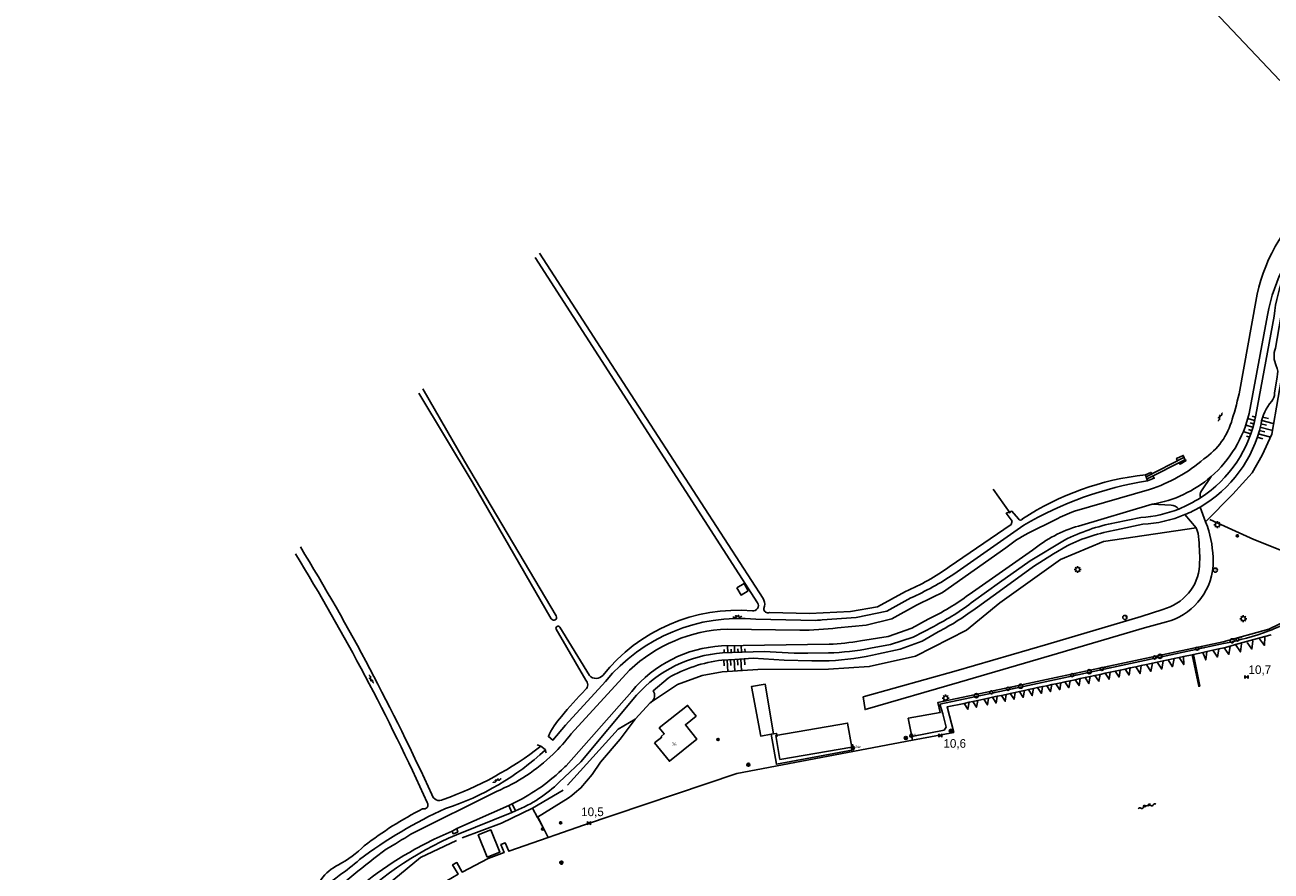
# Model space of a CAD drawing. Header units: millimetres. Extents: x 149344 to 154519, y 463794 to 476271.
# Tile 52 of 70: x 149486 to 149846, y 470307 to 470551. Entities that reach past the tile are written whole.
import ezdxf

# ---------------------------------------------------------------- set-up
doc = ezdxf.new("R2010")
doc.units = ezdxf.units.MM
doc.header["$LTSCALE"] = 4
doc.layers.get('0').update_dxf_attribs({"color": 252, "linetype": 'CONTINUOUS'})
for name, color, linetype in [('Gebouw', 252, 'CONTINUOUS'), ('Huisnummer', 252, 'CONTINUOUS'), ('Kilometrering', 252, 'CONTINUOUS'), ('symbool talud', 252, 'CONTINUOUS'), ('symbool water', 252, 'CONTINUOUS'), ('Topografie', 252, 'CONTINUOUS')]:
    doc.layers.add(name, color=color, linetype=linetype)
doc.styles.add('ISO', font='ISO')
doc.styles.add('rtw_iso', font='iso-rtw.shx')

# ---------------------------------------------------------------- blocks, each defined once
blk = doc.blocks.new('water4')
at = {"linetype": 'Continuous'}
for centre, start, end in [((-0.01, 0.75), 129.7446, 230.2554), ((-0.32, 1.12), 309.7446, 50.2554), ((-0.32, 0.37), 309.7446, 50.2554), ((0.32, 0.01), 129.7446, 230.2554), ((0, 0.38), 309.7446, 50.2554), ((-0.01, -0.74), 129.7446, 230.2554), ((-0.32, -0.37), 309.7446, 50.2554), ((-0.32, -1.12), 309.7446, 50.2554), ((0, -0.37), 309.7446, 50.2554)]:
    blk.add_arc(centre, 0.244, start, end, dxfattribs=at)
blk = doc.blocks.new('talud')
for p, q in [((0, 0.75), (0.5, 0.75)), ((0, 0.5), (1, 0.5)), ((0, 0.25), (0.5, 0.25)), ((0, 0), (1, 0)), ((0, -0.25), (0.5, -0.25)), ((0, -0.5), (1, -0.5)), ((0, -0.75), (0.5, -0.75))]:
    blk.add_line(p, q)
blk = doc.blocks.new('paal')
for radius in [0.45, 0.2]:
    blk.add_circle((0, 0), radius)
blk = doc.blocks.new('lichtmast')
for p, q in [((-0.6, 0), (-1, 0)), ((-0.71, 0.71), (-0.42, 0.42)), ((0, 0.6), (0, 1)), ((0.42, 0.42), (0.71, 0.71)), ((0.6, 0), (1, 0)), ((-0.42, -0.42), (-0.71, -0.71)), ((0, -0.6), (0, -1)), ((0.42, -0.42), (0.71, -0.71))]:
    blk.add_line(p, q)
blk.add_circle((0, 0), 0.6)
blk = doc.blocks.new('kilometerpaal')
for p, q in [((-0.44, 0.44), (0.44, -0.44)), ((-0.44, -0.44), (-0.44, 0.44)), ((0.44, 0.44), (-0.44, -0.44)), ((0.44, -0.44), (0.44, 0.44))]:
    blk.add_line(p, q)
at = {"style": 'rtw_iso'}
blk.add_attdef('KILOMETERPAAL', (0.59, 0.87), '', height=2.5, dxfattribs=at)
blk = doc.blocks.new('boom')
for radius in [0.315, 0.225, 0.135]:
    blk.add_circle((0, 0), radius)
blk = doc.blocks.new('afsl-water')
at = {"color": 0}
blk.add_circle((0, 0), 0.45, dxfattribs=at)
at = {"style": 'ISO'}
blk.add_attdef('AFSL-WATER', (0.7, 0), '', height=0.9, dxfattribs=at)
blk = doc.blocks.new('verklikker')
at = {"color": 0}
blk.add_circle((0, 0), 0.45, dxfattribs=at)
at = {"style": 'ISO'}
blk.add_attdef('VERKLIKKER', (0.7, 0), '', height=0.9, dxfattribs=at)
blk = doc.blocks.new('kolk')
at = {"color": 0}
blk.add_circle((0, 0), 0.6, dxfattribs=at)
at = {"linetype": 'Continuous', "style": 'ISO', "flags": 10}
blk.add_attdef('R', (-0.11, -0.33), '', height=0.8, dxfattribs=at)
blk = doc.blocks.new('water6')
at = {"linetype": 'Continuous'}
for centre, start, end in [((0.16, 1.47), 129.7446, 230.2554), ((-0.47, 2.22), 309.7446, 50.2554), ((-0.47, 0.72), 309.7446, 50.2554), ((0.49, 0), 129.7446, 230.2554), ((-0.14, 0.75), 309.7446, 50.2554), ((0.16, -1.51), 129.7446, 230.2554), ((-0.47, -0.76), 309.7446, 50.2554), ((-0.47, -2.26), 309.7446, 50.2554), ((-0.14, -0.75), 309.7446, 50.2554)]:
    blk.add_arc(centre, 0.488, start, end, dxfattribs=at)

msp = doc.modelspace()

# ---------------------------------------------------------------- linework, layer by layer
at = {"layer": 'Gebouw'}
for points in [[(149691.93, 470388.57), (149694.01, 470389.76)], [(149694.01, 470389.76), (149695.24, 470387.64)], [(149695.24, 470387.64), (149693.15, 470386.43), (149691.93, 470388.57)], [(149668.18, 470343.75), (149670.27, 470345.43), (149670.11, 470345.63), (149670.95, 470346.31), (149669.53, 470348.08), (149677.69, 470354.57), (149680.19, 470351.47), (149677.07, 470348.96), (149680.39, 470344.84), (149672.46, 470338.43), (149668.18, 470343.75)], [(149725.12, 470342.54), (149723.93, 470349.44), (149703.18, 470345.86), (149704.37, 470338.96), (149725.12, 470342.54)], [(149619.86, 470310.7), (149617.26, 470317.15), (149620.9, 470318.62), (149623.51, 470312.17), (149619.86, 470310.7)]]:
    msp.add_lwpolyline(points, dxfattribs=at)
at = {"layer": 'Topografie'}
for p, q in [((149821.01, 470426.21), (149810.19, 470420.65)), ((149821.37, 470425.48), (149810.46, 470420.04)), ((149810.56, 470419.43), (149809.95, 470421.22)), ((149765.99, 470417.03), (149770.89, 470410.07)), ((149702.54, 470346.39), (149701.9, 470346.27)), ((149634.36, 470322.21), (149632.95, 470324.91)), ((149634.42, 470322.24), (149636.16, 470318.92))]:
    msp.add_line(p, q, dxfattribs=at)
for points in [[(149848.74, 470535.08), (149826.44, 470558.83)], [(149819.18, 470425.07), (149818.94, 470425.91), (149820.85, 470426.81), (149821.09, 470426.12), (149821.34, 470425.59), (149821.71, 470425.3), (149819.98, 470424.29), (149819.48, 470424.66)], [(149811.71, 470421.56), (149811.55, 470421.86), (149809.95, 470421.22)], [(149810.56, 470419.43), (149812.47, 470420.18), (149812.08, 470420.75)], [(149825.72, 470411.84), (149827.34, 470407.58)], [(149824.6, 470405.89), (149821.35, 470409.68)], [(149834.43, 470371.71), (149834.06, 470369.29), (149832.7, 470371.24)], [(149837.71, 470372.4), (149837.38, 470370.04), (149835.99, 470372.14)], [(149840.94, 470373.21), (149840.69, 470370.83), (149839.34, 470372.76)], [(149842.85, 470373.77), (149844.33, 470371.91), (149844.42, 470374.46)], [(149815.09, 470367.41), (149814.67, 470365.06), (149813.37, 470367.05)], [(149816.52, 470367.72), (149817.79, 470365.75), (149818.22, 470368.08)], [(149820.95, 470368.66), (149821.01, 470366.34), (149819.67, 470368.39)], [(149823.8, 470369.27), (149825.62, 470360.17), (149825.34, 470360.09), (149823.46, 470369.2)], [(149827.72, 470370.13), (149827.39, 470367.7), (149826.48, 470369.86)], [(149829.37, 470370.5), (149830.72, 470368.54), (149831.11, 470370.88)], [(149799.75, 470364.14), (149799.45, 470362.12), (149798.3, 470363.84)], [(149802.63, 470364.76), (149802.32, 470362.75), (149801.2, 470364.45)], [(149805.55, 470365.38), (149805.23, 470363.34), (149804.1, 470365.07)], [(149807.13, 470365.72), (149808.4, 470363.74), (149808.75, 470366.06)], [(149811.96, 470366.74), (149811.55, 470364.37), (149810.29, 470366.39)], [(149701.9, 470346.27), (149698.86, 470345.69), (149696.15, 470360), (149700.15, 470360.67), (149702.54, 470346.39)], [(149781.46, 470360.26), (149782.56, 470358.58), (149782.91, 470360.57)], [(149785.55, 470361.13), (149785.19, 470359.11), (149784.06, 470360.81)], [(149786.68, 470361.37), (149787.84, 470359.69), (149788.18, 470361.69)], [(149789.61, 470361.99), (149790.76, 470360.29), (149791.05, 470362.3)], [(149793.96, 470362.91), (149793.62, 470360.89), (149792.52, 470362.61)], [(149796.85, 470363.53), (149796.53, 470361.55), (149795.38, 470363.21)], [(149763.23, 470356.38), (149764.32, 470354.7), (149764.65, 470356.68)], [(149767.14, 470357.21), (149766.83, 470355.23), (149765.76, 470356.92)], [(149768.33, 470357.46), (149769.44, 470355.79), (149769.73, 470357.76)], [(149770.87, 470358.01), (149771.99, 470356.33), (149772.28, 470358.31)], [(149773.55, 470358.58), (149774.66, 470356.86), (149774.98, 470358.88)], [(149777.61, 470359.44), (149777.27, 470357.42), (149776.17, 470359.14)], [(149780.25, 470360), (149779.92, 470358.02), (149778.81, 470359.7)], [(149758.99, 470355.47), (149758.67, 470353.48), (149757.56, 470355.16)], [(149760.05, 470355.7), (149761.15, 470354.02), (149761.5, 470356)], [(149650.18, 470334.62), (149652.59, 470338.16), (149658.28, 470344.81), (149662.55, 470350.56)], [(149725.36, 470343.33), (149725.6, 470341.72), (149703.38, 470337.57), (149701.9, 470346.27)], [(149702.54, 470346.39), (149703.42, 470346.47), (149703.58, 470345.57)], [(149634.26, 470343.15), (149635.37, 470342.82)], [(149635.37, 470342.82), (149636.57, 470341.79)], [(149742.49, 470345.59), (149742.7, 470344.49)], [(149636.67, 470341.7), (149636.57, 470341.79)], [(149636.62, 470341.65), (149636.57, 470341.79)], [(149636.9, 470340.89), (149636.62, 470341.65)], [(149634.41, 470322.24), (149643.24, 470327.73), (149644.24, 470328.54), (149645.03, 470329.17), (149646.92, 470330.71), (149650.14, 470334.57)], [(149611.1, 470318.96), (149626.12, 470325.69)], [(149626.12, 470325.69), (149627.07, 470326.15)], [(149634.36, 470322.21), (149634.41, 470322.24)], [(149634.41, 470322.24), (149634.42, 470322.24)], [(149636.16, 470318.92), (149634.41, 470322.24)], [(149609.76, 470318.27), (149611.1, 470318.96)], [(149637.48, 470316.42), (149636.16, 470318.92)], [(149637.48, 470316.42), (149639.64, 470317.17), (149647.66, 470319.94)], [(149560.71, 470269.81), (149562.06, 470269.25), (149575.22, 470280.12), (149574.77, 470280.68), (149575.79, 470281.54), (149576.24, 470280.96), (149585.18, 470288.43), (149596.31, 470296.57), (149594.83, 470298.58), (149595.92, 470299.38), (149597.4, 470297.36), (149601.11, 470299.99), (149606.5, 470302.89), (149611.41, 470305.77), (149609.86, 470308.5), (149611.09, 470309.14), (149612.63, 470306.41), (149620.11, 470310.33), (149624.7, 470312.03), (149623.79, 470314.35), (149625.01, 470314.87), (149626.09, 470312.45), (149637.48, 470316.42)]]:
    msp.add_lwpolyline(points, dxfattribs=at)
for points in [[(149884.14, 470514.82, -0.034613), (149870.69, 470499.84), (149860.71, 470490.58), (149859.13, 470489.02, 0.150018), (149849.08, 470466.71), (149847.47, 470457.81, 0.203334), (149847.75, 470452.64, -0.193651), (149847.95, 470449.5), (149847.21, 470444.76, -0.19247), (149846.41, 470442.42, 0.144156), (149843.34, 470435.9, -0.209486), (149825.72, 470411.84)], [(149876.8, 470512.41, -0.115611), (149880.54, 470513.67), (149874.89, 470506.58), (149868.04, 470500.07), (149857.36, 470490.1, 0.16282), (149847.11, 470467.03), (149841.84, 470438.42, -0.205949), (149825.87, 470414.57)], [(149828.93, 470420.69, 0.15862), (149839.86, 470438.9), (149845.19, 470467.34, -0.148189), (149859.44, 470494.71), (149865.06, 470500.25), (149872.59, 470508.04), (149876.8, 470512.41)], [(149572.39, 470297.82, -0.029694), (149590.65, 470313.01, 0.009317), (149597.78, 470317.35), (149622.53, 470329.72, 0.094141), (149638.87, 470340.47, 0.037458), (149644.07, 470346.34), (149660.97, 470364.74, -0.180883), (149689.15, 470376.64), (149710.09, 470376.28, 0.033619), (149721.03, 470376.99), (149729.28, 470377.74), (149736.67, 470379.61), (149743.81, 470383.57, 0.013812), (149751.35, 470387.23), (149769.62, 470400.11, -0.049796), (149776.08, 470404.32), (149784.04, 470408.27, -0.037717), (149789.42, 470410.65), (149811.16, 470416.97, 0.09988), (149826.85, 470425.79, 0.176669), (149835.02, 470437.23, 0.02141), (149837.21, 470445.63), (149841.79, 470471.27, -0.164979), (149857.81, 470500.3, 0.10909)], [(149633.69, 470483.93), (149651.94, 470455.54), (149697.92, 470384.2, -0.645519), (149696.43, 470381.9, 0.250594), (149653.23, 470363.25, -0.432609), (149649.39, 470363.17), (149640.82, 470377.17, 0.905418), (149639.75, 470376.62), (149648.31, 470361.9, -0.410145), (149648.26, 470359.12, 0.030863), (149641.28, 470351.34, 0.089802), (149637.51, 470345.56), (149638.81, 470344.57), (149642.42, 470348.84), (149654, 470361.51, -0.247026), (149697.41, 470379.51), (149714.77, 470379.12, 0.003393), (149716.54, 470379.26), (149726.39, 470379.95), (149735.23, 470381.82), (149742.17, 470385.6, 0.038776), (149754.58, 470392.47), (149774.81, 470406.61, -0.093335), (149810.56, 470419.43)], [(149809.95, 470421.22, 0.115487), (149774.43, 470408.5, -0.658021), (149773.25, 470408.43), (149771.39, 470410.66), (149769.76, 470410.1), (149771.42, 470407.83), (149771.15, 470406.88), (149753.25, 470394.56, -0.053652), (149740.66, 470387.47), (149732.6, 470383.01), (149724.78, 470381.73), (149712.9, 470381.11), (149701.33, 470381.39, -0.533519), (149699.72, 470382.55), (149699.96, 470383.27, 0.149496), (149699.52, 470385.5), (149655.76, 470453.08), (149634.9, 470485.26)], [(149600.14, 470444.8), (149615.48, 470419.15), (149638.35, 470379.58, 0.965276), (149639.79, 470380.4), (149613.26, 470425.16), (149601.22, 470446.04)], [(149828.93, 470420.69, -0.139657), (149811.9, 470412.71)], [(149825.87, 470414.57, -0.237976), (149826.11, 470416.55), (149828.93, 470420.69)], [(149825.87, 470414.57, -0.04896), (149819.57, 470411.31)], [(149627.07, 470326.15, 0.080268), (149641.32, 470335.9, 0.008256), (149642.6, 470337.15), (149661.57, 470358.61, -0.208692), (149687.46, 470371.74), (149718.62, 470372.24, 0.031079), (149727.68, 470373.22), (149735.66, 470374.51), (149742.45, 470376.89), (149747.15, 470379.44, 0.047345), (149759.01, 470386.61), (149777.36, 470399.44, -0.102066), (149790.66, 470406.39), (149811.9, 470412.71)], [(149819.57, 470411.31, -0.077731), (149808.62, 470408.82), (149801.15, 470407.35, 0.067564), (149786.58, 470402.32), (149776.63, 470396.38), (149767.79, 470390.03), (149760.29, 470384.7, -0.048086), (149748.79, 470377.4), (149742.88, 470374.26), (149736.35, 470372.14), (149730.57, 470371.09, -0.043141), (149718.42, 470369.74), (149712.4, 470369.64), (149708.52, 470369.62), (149699.87, 470370.12), (149693.43, 470369.95), (149687.84, 470369.71, 0.198495), (149662.99, 470357.49), (149646.89, 470338.29), (149642.16, 470333.79), (149640.66, 470332.37, -0.097848), (149628.03, 470324.13)], [(149811.9, 470412.71), (149817.34, 470412.46, -0.18568), (149819.57, 470411.31, 0.18568)], [(149825.72, 470411.84, -0.03282), (149821.35, 470409.68)], [(149821.35, 470409.68, -0.084494), (149809.2, 470406.89), (149801.58, 470405.26, 0.071505), (149787.3, 470400.69), (149783.42, 470398.35), (149777.63, 470394.67), (149768.76, 470388.2), (149761.4, 470382.99, -0.044146), (149750.07, 470375.83), (149745.51, 470373.15), (149739.15, 470370.77), (149732.83, 470369.45, -0.047336), (149718.59, 470367.46), (149713.58, 470367.45), (149705.63, 470367.65), (149696.64, 470368.18), (149691.36, 470367.86), (149687.65, 470367.67, 0.100051), (149672.1, 470362.47), (149667.8, 470358.81, -0.376617), (149667.27, 470355.56)], [(149827.34, 470407.58, -0.033337), (149828.23, 470404.96, -0.078544), (149829.5, 470394.86, -0.161965), (149825.07, 470384.35, -0.148171), (149816.07, 470378.71), (149809.63, 470376.94), (149782.91, 470369.06), (149756.26, 470361.33), (149728.99, 470353.38), (149728.47, 470357.02), (149755.27, 470364.56), (149781.8, 470372.23), (149808.72, 470380.26), (149814.99, 470382.28, 0.154197), (149822.38, 470387.02, 0.164652), (149825.55, 470394.91, 0.042677), (149825.34, 470402.43, 0.098518), (149824.6, 470405.89)], [(149635.37, 470342.82, -0.079571), (149607.13, 470327.35, -0.485612), (149603.83, 470328.82, 0.029907), (149565.89, 470400.37)], [(149636.62, 470341.65, -0.107674), (149607.83, 470324.77, 0.055261), (149582.93, 470310.01, -0.034161), (149577.13, 470305.44, 0.075493), (149569.65, 470298.24, -0.263059), (149576.87, 470308.49, 0.075383), (149584.33, 470314.02, -0.043141), (149601.17, 470324.72, 0.735978), (149602.51, 470326.49, 0.030891), (149564.48, 470398.34)], [(149871.13, 470388.65), (149870.55, 470389.8), (149860.81, 470383.65), (149858.21, 470382.17, -0.031518), (149845.61, 470376.09, -0.038993), (149832.46, 470372.44), (149823.56, 470370.48), (149797.99, 470365.04), (149774.69, 470360.07), (149750.61, 470354.97), (149751.39, 470352.11), (149752.39, 470348.27), (149751.8, 470347.43), (149742.49, 470345.59)], [(149667.27, 470355.56, -0.047226), (149666.88, 470355.3)], [(149636.67, 470341.7, -0.000234), (149636.62, 470341.65)], [(149626.98, 470323.62), (149610.95, 470317.17, 0.106596), (149578.67, 470294.65), (149561.25, 470277.73, -0.024129), (149531.45, 470251.4), (149523.06, 470244.68), (149512.92, 470236.8), (149502.71, 470227.81), (149494.92, 470220.51), (149486.32, 470212.89)], [(149530.56, 470254.05), (149540.41, 470261.81), (149546.21, 470266.84, 0.016783), (149559.2, 470278.66), (149575.63, 470295.22, -0.075726), (149598.97, 470313.01), (149604.54, 470315.93), (149609.76, 470318.27)]]:
    msp.add_lwpolyline(points, format="xyb", dxfattribs=at)
at = {"layer": 'Topografie', "flags": 128}
for points in [[(149827.34, 470407.58), (149835.18, 470415.62), (149840.81, 470421.75), (149843.7, 470426.82), (149846.45, 470432.94), (149850.07, 470454.15), (149852.86, 470472.85), (149856.65, 470481.47), (149862.26, 470488.24), (149872.51, 470496.19), (149877.33, 470499.83), (149882.65, 470506.12), (149886.52, 470512.53)], [(149871.34, 470390.86), (149850.21, 470398.96), (149841.26, 470402.46), (149828.5, 470408.32)], [(149824.6, 470405.89), (149797.79, 470401.92), (149785.46, 470396.69), (149767.94, 470384.21), (149758.27, 470376.31), (149743.56, 470368.81), (149730.2, 470365.78), (149718.42, 470365), (149698.04, 470364.98), (149687.7, 470364.29), (149681.92, 470363.21), (149674.79, 470360.63), (149667.27, 470355.56)], [(149742.49, 470345.59), (149741.44, 470350.84), (149750.71, 470352.54), (149749.96, 470355.38), (149774.64, 470360.6), (149798.06, 470365.61), (149832.35, 470372.97), (149845.59, 470376.63), (149858.1, 470382.67), (149871.34, 470390.86)], [(149846.27, 470374.97), (149844.42, 470374.46)], [(149832.7, 470371.24), (149831.11, 470370.88)], [(149834.43, 470371.71), (149832.7, 470371.24)], [(149832.7, 470371.24), (149832.7, 470371.24)], [(149835.99, 470372.14), (149834.43, 470371.71)], [(149844.42, 470374.46), (149835.99, 470372.14)], [(149815.09, 470367.41), (149813.37, 470367.05)], [(149816.52, 470367.72), (149815.09, 470367.41)], [(149818.22, 470368.08), (149816.52, 470367.72)], [(149819.67, 470368.39), (149818.22, 470368.08)], [(149820.95, 470368.66), (149819.67, 470368.39)], [(149823.46, 470369.2), (149820.95, 470368.66)], [(149823.8, 470369.27), (149823.46, 470369.2)], [(149826.48, 470369.86), (149823.8, 470369.27)], [(149827.72, 470370.13), (149826.48, 470369.86)], [(149829.37, 470370.5), (149827.72, 470370.13)], [(149831.11, 470370.88), (149829.37, 470370.5)], [(149798.3, 470363.84), (149796.85, 470363.53)], [(149799.75, 470364.14), (149798.3, 470363.84)], [(149801.2, 470364.45), (149799.75, 470364.14)], [(149802.63, 470364.76), (149801.2, 470364.45)], [(149804.1, 470365.07), (149802.63, 470364.76)], [(149805.55, 470365.38), (149804.1, 470365.07)], [(149807.13, 470365.72), (149805.55, 470365.38)], [(149808.75, 470366.06), (149807.13, 470365.72)], [(149810.29, 470366.39), (149808.75, 470366.06)], [(149811.96, 470366.74), (149810.29, 470366.39)], [(149813.37, 470367.05), (149811.96, 470366.74)], [(149781.46, 470360.26), (149780.25, 470360)], [(149782.91, 470360.57), (149781.46, 470360.26)], [(149784.06, 470360.81), (149782.91, 470360.57)], [(149785.55, 470361.13), (149784.06, 470360.81)], [(149786.68, 470361.37), (149785.55, 470361.13)], [(149788.18, 470361.69), (149786.68, 470361.37)], [(149789.61, 470361.99), (149788.18, 470361.69)], [(149791.05, 470362.3), (149789.61, 470361.99)], [(149792.52, 470362.61), (149791.05, 470362.3)], [(149793.96, 470362.91), (149792.52, 470362.61)], [(149795.38, 470363.21), (149793.96, 470362.91)], [(149796.85, 470363.53), (149795.38, 470363.21)], [(149764.65, 470356.68), (149763.23, 470356.38)], [(149765.76, 470356.92), (149764.65, 470356.68)], [(149767.14, 470357.21), (149765.76, 470356.92)], [(149768.33, 470357.46), (149767.14, 470357.21)], [(149769.73, 470357.76), (149768.33, 470357.46)], [(149770.87, 470358.01), (149769.73, 470357.76)], [(149772.28, 470358.31), (149770.87, 470358.01)], [(149773.55, 470358.58), (149772.28, 470358.31)], [(149774.98, 470358.88), (149773.55, 470358.58)], [(149776.17, 470359.14), (149774.98, 470358.88)], [(149777.61, 470359.44), (149776.17, 470359.14)], [(149778.81, 470359.7), (149777.61, 470359.44)], [(149780.25, 470360), (149778.81, 470359.7)], [(149666.87, 470355.29), (149662.55, 470350.56)], [(149666.88, 470355.3), (149666.87, 470355.29)], [(149667.27, 470355.56), (149666.88, 470355.3)], [(149757.56, 470355.16), (149752.64, 470354.11), (149754.58, 470346.73), (149742.7, 470344.49)], [(149758.99, 470355.47), (149757.56, 470355.16)], [(149760.05, 470355.7), (149758.99, 470355.47)], [(149761.5, 470356), (149760.05, 470355.7)], [(149763.23, 470356.38), (149761.5, 470356)], [(149662.55, 470350.56), (149657.68, 470347.69), (149643.06, 470331.52)], [(149742.7, 470344.49), (149691.98, 470334.93), (149647.66, 470319.94)], [(149632.95, 470324.91), (149641.74, 470330.06)], [(149612.65, 470316.3), (149623.97, 470320.56), (149632.95, 470324.91)], [(149626.12, 470325.69), (149626.98, 470323.62)], [(149626.98, 470323.62), (149628.03, 470324.13)], [(149628.03, 470324.13), (149627.07, 470326.15)], [(149611.1, 470318.96), (149611.33, 470317.96), (149610.02, 470317.5), (149609.76, 470318.27)], [(149574.24, 470288.24), (149589, 470301.11), (149600.55, 470310.63), (149610.99, 470315.52)]]:
    msp.add_lwpolyline(points, dxfattribs=at)

# ---------------------------------------------------------------- block references
at = {"layer": 'Kilometrering', "linetype": 'Continuous'}
msp.add_blockref('kilometerpaal', (149839.14, 470362.77), dxfattribs=at).add_auto_attribs({'KILOMETERPAAL': '10,7'})
ref = msp.add_blockref('kilometerpaal', (149750.67, 470345.88), dxfattribs=at)
ref.add_attrib('KILOMETERPAAL', '10,6', (149751.62, 470342.33), dxfattribs={"layer": '0', "height": 2.5, "style": 'rtw_iso'})
ref = msp.add_blockref('kilometerpaal', (149649.26, 470320.54), dxfattribs=at)
ref.add_attrib('KILOMETERPAAL', '10,5', (149646.99, 470322.58), dxfattribs={"layer": '0', "height": 2.5, "style": 'rtw_iso'})
at = {"layer": 'symbool talud', "yscale": 4}
for p, xscale, zscale, rotation in [((149840.88, 470434.97), 1.957929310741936, 1.957929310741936, 164.3280482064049), ((149843.02, 470434.97), 3.425170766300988, 3.425170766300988, 344.8840954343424), ((149691.31, 470369.85), 1.972288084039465, 1.972288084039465, 92.35121013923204), ((149691.14, 470367.87), 3.453462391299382, 3.453462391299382, 273.1496232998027)]:
    msp.add_blockref('talud', p, dxfattribs=dict(at, xscale=xscale, zscale=zscale, rotation=rotation))
at = {"layer": 'symbool water'}
for p, rotation in [((149831.46, 470437.94), 152.7792870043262), ((149692.08, 470380.26), 94.30731068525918), ((149586.27, 470362.15), 207.7319884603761), ((149622.63, 470332.91), 114.8965017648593)]:
    msp.add_blockref('water4', p, dxfattribs=dict(at, rotation=rotation))
at = {"layer": 'symbool water', "linetype": 'Continuous', "rotation": 104.7766732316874}
msp.add_blockref('water6', (149810.36, 470325.52), dxfattribs=at)
at = {"layer": 'Topografie', "linetype": 'Continuous'}
for name, p in [('lichtmast', (149830.74, 470406.76)), ('boom', (149836.5, 470403.57)), ('lichtmast', (149790.36, 470393.83)), ('lichtmast', (149838.19, 470379.61)), ('lichtmast', (149752.24, 470356.69)), ('paal', (149753.74, 470347.21)), ('boom', (149686.52, 470344.72)), ('paal', (149740.74, 470345.18)), ('paal', (149695.26, 470337.42)), ('boom', (149641.04, 470320.64)), ('boom', (149635.86, 470318.87)), ('paal', (149641.27, 470309.15))]:
    msp.add_blockref(name, p, dxfattribs=at)
ref = msp.add_blockref('kolk', (149830.14, 470393.65), dxfattribs=at)
ref.add_attrib('KOLK', 'r', (149830.09, 470393.38), dxfattribs={"layer": '0', "linetype": 'Continuous', "height": 0.8, "style": 'ISO'})
ref = msp.add_blockref('kolk', (149804.02, 470379.98), dxfattribs=at)
ref.add_attrib('KOLK', 'r', (149803.97, 470379.72), dxfattribs={"layer": '0', "linetype": 'Continuous', "height": 0.8, "style": 'ISO'})
for name, p, values in [('afsl-water', (149824.92, 470370.94), {'AFSL-WATER': 'aw'}), ('verklikker', (149836.53, 470373.62), {'VERKLIKKER': 'v'}), ('verklikker', (149812.6, 470368.4), {'VERKLIKKER': 'v'}), ('verklikker', (149788.77, 470363.29), {'VERKLIKKER': 'v'}), ('afsl-water', (149797.36, 470365.1), {'AFSL-WATER': 'aw'}), ('verklikker', (149765.44, 470358.33), {'VERKLIKKER': 'v'}), ('afsl-water', (149770.23, 470359.36), {'AFSL-WATER': 'aw'}), ('verklikker', (149742.35, 470345.8), {'VERKLIKKER': 'v'}), ('afsl-water', (149725.43, 470342.27), {'AFSL-WATER': 'aw'})]:
    msp.add_blockref(name, p, dxfattribs=at).add_auto_attribs(values)
ref = msp.add_blockref('kolk', (149834.99, 470373.24), dxfattribs=at)
ref.add_attrib('KOLK', 'r', (149834.95, 470372.98), dxfattribs={"layer": '0', "linetype": 'Continuous', "height": 0.8, "style": 'ISO'})
ref = msp.add_blockref('kolk', (149814.16, 470368.73), dxfattribs=at)
ref.add_attrib('KOLK', 'r', (149814.12, 470368.47), dxfattribs={"layer": '0', "linetype": 'Continuous', "height": 0.8, "style": 'ISO'})
ref = msp.add_blockref('kolk', (149793.73, 470364.3), dxfattribs=at)
ref.add_attrib('KOLK', 'r', (149793.68, 470364.04), dxfattribs={"layer": '0', "linetype": 'Continuous', "height": 0.8, "style": 'ISO'})
ref = msp.add_blockref('kolk', (149773.89, 470360.11), dxfattribs=at)
ref.add_attrib('KOLK', 'r', (149773.84, 470359.85), dxfattribs={"layer": '0', "linetype": 'Continuous', "height": 0.8, "style": 'ISO'})
ref = msp.add_blockref('kolk', (149761.13, 470357.4), dxfattribs=at)
ref.add_attrib('KOLK', 'r', (149761.08, 470357.14), dxfattribs={"layer": '0', "linetype": 'Continuous', "height": 0.8, "style": 'ISO'})

# ---------------------------------------------------------------- texts
at = {"layer": 'Huisnummer', "style": 'ISO'}
msp.add_text('76', height=0.9, dxfattribs=at).set_placement((149673.12, 470342.89))

doc.saveas('drawing.dxf')
